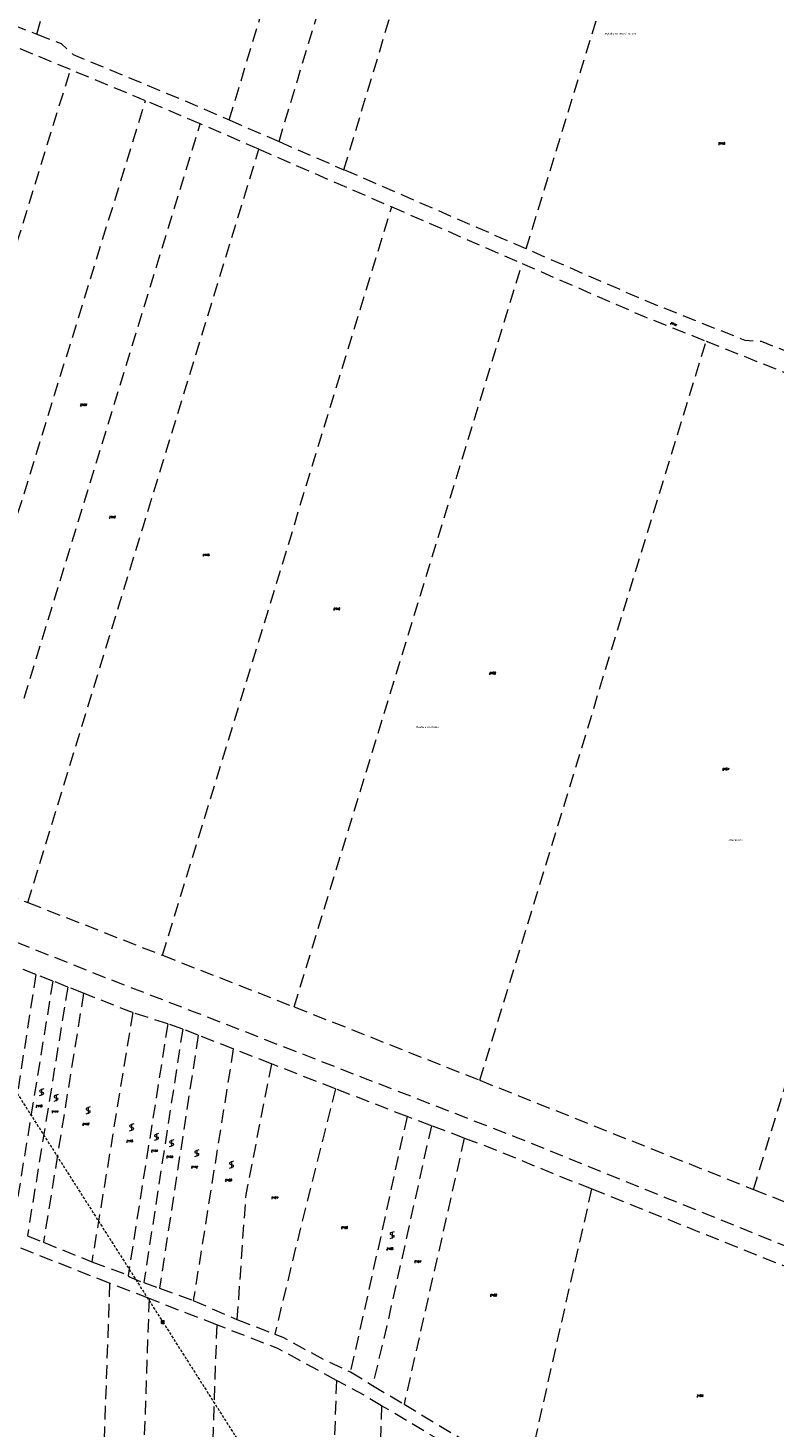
# Model space of a CAD drawing. Header units: metres. Extents: x -626722 to -621116, y -1178216 to -1174550.
# Tile 49 of 86: x -624822 to -624549, y -1176484 to -1175971. Entities that reach past the tile are written whole.
import ezdxf
from ezdxf.enums import TextEntityAlignment as Align

# ---------------------------------------------------------------- set-up
doc = ezdxf.new("R2010")
doc.units = ezdxf.units.M
doc.header["$MEASUREMENT"] = 0
doc.linetypes.add('DASHEDX2', pattern=[1.5, 1, -0.5])
doc.layers.add('8_kat_KN_Elektřina', color=172, linetype='DASHEDX2')
doc.layers.add('8_kat_KN_Pomístní_názvy', color=210, linetype='Continuous')
for name, color, linetype, lineweight in [('8_kat_KN_Hranice parcel', 200, 'DASHEDX2', 25), ('8_kat_KN_Značky kultur', 7, 'Continuous', 0), ('8_kat_KN_Čísla parcel', 200, 'Continuous', 25)]:
    doc.layers.add(name, color=color, linetype=linetype, lineweight=lineweight)
doc.styles.add('Style-cs_Working', font='cs_Working.shx')
doc.styles.add('Style-ITALICS', font='ITALICS.shx')

# ---------------------------------------------------------------- blocks, each defined once
blk = doc.blocks.new('3.03')
at = {"layer": '8_kat_KN_Značky kultur', "color": 7, "linetype": 'Continuous', "lineweight": 13}
for p, q in [((-0.75, 0), (0.55, 0.49)), ((0.75, 2.5), (-0.55, 2.02)), ((-0.55, 1.42), (0.55, 1.09)), ((0, 2.5), (0, 0))]:
    blk.add_line(p, q, dxfattribs=at)
for centre, start, end in [((-0.42, 1.72), 113.579, 246.421), ((0.42, 0.79), 293.574, 66.426)]:
    blk.add_arc(centre, 0.329, start, end, dxfattribs=at)
blk = doc.blocks.new('6.02')
at = {"layer": '8_kat_KN_Elektřina', "color": 7, "linetype": 'Continuous', "lineweight": 13}
for p, q in [((-0.5, 0.5), (0.5, 0.5)), ((-0.5, -0.5), (-0.5, 0.5)), ((-0.5, 0.3), (0.5, 0.3)), ((-0.5, 0.1), (0.5, 0.1)), ((-0.3, -0.5), (-0.3, 0.5)), ((-0.1, -0.5), (-0.1, 0.5)), ((0.1, -0.5), (0.1, 0.5)), ((0.3, -0.5), (0.3, 0.5)), ((0.5, -0.5), (0.5, 0.5)), ((-0.5, -0.1), (0.5, -0.1)), ((-0.5, -0.3), (0.5, -0.3)), ((-0.5, -0.5), (0.5, -0.5))]:
    blk.add_line(p, q, dxfattribs=at)

msp = doc.modelspace()

# ---------------------------------------------------------------- linework, layer by layer
at = {"layer": '8_kat_KN_Elektřina', "lineweight": 13}
for p, q in [((-624979.21, -1176121.11), (-624772.63, -1176445.37)), ((-624772.63, -1176445.37), (-624629.23, -1176670.73))]:
    msp.add_line(p, q, dxfattribs=at)
at = {"layer": '8_kat_KN_Hranice parcel', "lineweight": 13, "ltscale": 5}
for p, q in [((-624818.88, -1175973.27), (-624776.74, -1175833.42)), ((-624748.29, -1176004.75), (-624705.06, -1175861.27)), ((-624730.03, -1176012.67), (-624685.68, -1175865.47)), ((-624706.22, -1176023.01), (-624661.32, -1175874.02)), ((-624639.37, -1176052.02), (-624603.4, -1175934.88)), ((-624806.47, -1175986.31), (-624830.69, -1175976.32)), ((-624778.95, -1175997.7), (-624806.47, -1175986.31)), ((-624758.94, -1176006.12), (-624778.95, -1175997.7)), ((-624737.44, -1176015.46), (-624758.94, -1176006.12)), ((-624748.29, -1176004.75), (-624730.03, -1176012.67)), ((-624737.44, -1176015.46), (-624688.69, -1176036.61)), ((-624730.03, -1176012.67), (-624706.22, -1176023.01)), ((-624639.37, -1176052.02), (-624706.22, -1176023.01)), ((-624688.69, -1176036.61), (-624640.92, -1176057.35)), ((-624837.46, -1176285.6), (-624822.06, -1176291.63)), ((-624822.06, -1176291.63), (-624772.75, -1176310.94)), ((-624772.75, -1176310.94), (-624724.43, -1176329.86)), ((-624819.17, -1176317.95), (-624833.33, -1176409.17)), ((-624819.17, -1176317.95), (-624824.76, -1176315.8)), ((-624812.95, -1176320.41), (-624819.17, -1176317.95)), ((-624812.95, -1176320.41), (-624827.75, -1176411.47)), ((-624807.48, -1176322.58), (-624822.3, -1176413.74)), ((-624807.48, -1176322.58), (-624812.95, -1176320.41)), ((-624801.7, -1176324.88), (-624807.48, -1176322.58)), ((-624801.7, -1176324.88), (-624816.38, -1176416.14)), ((-624724.43, -1176329.86), (-624656.38, -1176356.77)), ((-624783.63, -1176331.94), (-624798.66, -1176423.31)), ((-624770.82, -1176336.11), (-624783.63, -1176331.94)), ((-624770.82, -1176336.11), (-624785.37, -1176428.42)), ((-624765.34, -1176338.01), (-624779.61, -1176430.94)), ((-624759.63, -1176340.24), (-624773.86, -1176433.01)), ((-624765.34, -1176338.01), (-624770.82, -1176336.11)), ((-624759.63, -1176340.24), (-624765.34, -1176338.01)), ((-624746.81, -1176345.25), (-624759.63, -1176340.24)), ((-624746.81, -1176345.25), (-624761.47, -1176437.53)), ((-624732.78, -1176350.73), (-624746.81, -1176345.25)), ((-624709.35, -1176359.88), (-624732.78, -1176350.73)), ((-624656.38, -1176356.77), (-624556.06, -1176396.77)), ((-624674.15, -1176373.4), (-624683.01, -1176370.04)), ((-624662.11, -1176377.96), (-624674.15, -1176373.4)), ((-624662.11, -1176377.96), (-624684.19, -1176475.54)), ((-624615.44, -1176396.6), (-624639.15, -1176501.4)), ((-624540.93, -1176426.45), (-624615.44, -1176396.6)), ((-624556.06, -1176396.77), (-624544.96, -1176401.19)), ((-624792.13, -1176431.17), (-624830.23, -1176416.18)), ((-624822.3, -1176413.74), (-624816.38, -1176416.14)), ((-624816.38, -1176416.14), (-624798.66, -1176423.31)), ((-624777.66, -1176436.78), (-624792.13, -1176431.17)), ((-624779.61, -1176430.94), (-624773.86, -1176433.01)), ((-624752.85, -1176446.4), (-624777.66, -1176436.78)), ((-624773.86, -1176433.01), (-624761.47, -1176437.53)), ((-624761.47, -1176437.53), (-624745.44, -1176444.41)), ((-624745.44, -1176444.41), (-624731.56, -1176449.81)), ((-624703.85, -1176463.64), (-624695.76, -1176468.61)), ((-624695.76, -1176468.61), (-624684.19, -1176475.54))]:
    msp.add_line(p, q, dxfattribs=at)
at = {"layer": '8_kat_KN_Hranice parcel', "lineweight": 13, "ltscale": 5, "flags": 128}
for points in [[(-624876.76, -1175952.11), (-624834.6, -1175968.93), (-624828.57, -1175969.49), (-624818.88, -1175973.27)], [(-624818.88, -1175973.27), (-624809.94, -1175976.76), (-624805.51, -1175980.75), (-624763.61, -1175998.1), (-624748.29, -1176004.75)], [(-624897.02, -1176279.02), (-624851.75, -1176132.67), (-624806.47, -1175986.31)], [(-624845.68, -1176213.41), (-624812.32, -1176105.56), (-624778.95, -1175997.7)], [(-624823.45, -1176216.65), (-624791.16, -1176111.3), (-624758.94, -1176006.12)], [(-624822.06, -1176291.63), (-624779.75, -1176153.55), (-624737.44, -1176015.46)], [(-624772.75, -1176310.94), (-624730.72, -1176173.78), (-624688.69, -1176036.61)], [(-624541.98, -1176090.35), (-624553.15, -1176085.99), (-624559.08, -1176085.62), (-624594.06, -1176071.69), (-624639.37, -1176052.02)], [(-624724.43, -1176329.86), (-624682.68, -1176193.61), (-624640.92, -1176057.35)], [(-624640.92, -1176057.35), (-624596.18, -1176076.77), (-624573.41, -1176085.83)], [(-624656.38, -1176356.77), (-624614.9, -1176221.3), (-624573.41, -1176085.83)], [(-624573.41, -1176085.83), (-624487.65, -1176119.98), (-624473.16, -1176126.07)], [(-624556.06, -1176396.77), (-624514.61, -1176261.42), (-624473.16, -1176126.07)], [(-624445.04, -1176457.5), (-624470.61, -1176447.28), (-624504.11, -1176433.69), (-624560.58, -1176411.03), (-624588.38, -1176399.81), (-624643.97, -1176377.32), (-624698.34, -1176356.19), (-624717.61, -1176348.68), (-624760.07, -1176332.14), (-624786.45, -1176322.02), (-624839.41, -1176300.97), (-624840.53, -1176300.72)], [(-624783.63, -1176331.94), (-624785.1, -1176331.46), (-624801.7, -1176324.88)], [(-624732.78, -1176350.73), (-624742.22, -1176398.61), (-624745.44, -1176444.41)], [(-624709.35, -1176359.88), (-624724.05, -1176418.66), (-624731.56, -1176449.81)], [(-624683.01, -1176370.04), (-624688.18, -1176368.08), (-624709.35, -1176359.88)], [(-624683.01, -1176370.04), (-624685.65, -1176381.19), (-624692.49, -1176412.94), (-624703.85, -1176463.64)], [(-624674.15, -1176373.4), (-624690.63, -1176447.26), (-624695.76, -1176468.61)], [(-624615.44, -1176396.6), (-624628.05, -1176391.58), (-624650.03, -1176382.54), (-624662.11, -1176377.96)], [(-624798.66, -1176423.31), (-624785.89, -1176428.01), (-624785.37, -1176428.42)], [(-624792.13, -1176431.17), (-624797.48, -1176582.75), (-624802.82, -1176734.33)], [(-624785.37, -1176428.42), (-624784.65, -1176428.99), (-624779.61, -1176430.94)], [(-624777.66, -1176436.78), (-624782.85, -1176583.84), (-624788.03, -1176730.89)], [(-624752.85, -1176446.4), (-624757.76, -1176585.57), (-624762.67, -1176724.74)], [(-624708.97, -1176466.75), (-624730.5, -1176455.05), (-624752.85, -1176446.4)], [(-624731.56, -1176449.81), (-624728.6, -1176450.96), (-624712.92, -1176459.48), (-624703.85, -1176463.64)], [(-624708.97, -1176466.75), (-624713.13, -1176584.75), (-624717.29, -1176702.75)], [(-624692.39, -1176476.05), (-624698.26, -1176472.56), (-624708.97, -1176466.75)], [(-624692.39, -1176476.05), (-624696.26, -1176585.71), (-624700.13, -1176695.37)], [(-624652.1, -1176501.6), (-624661.64, -1176496.66), (-624665.48, -1176492.05), (-624692.39, -1176476.05)], [(-624684.19, -1176475.54), (-624654.02, -1176493.62), (-624639.15, -1176501.4)]]:
    msp.add_lwpolyline(points, dxfattribs=at)

# ---------------------------------------------------------------- block references
at = {"layer": '8_kat_KN_Elektřina', "lineweight": 13}
msp.add_blockref('6.02', (-624772.63, -1176445.37), dxfattribs=at)
at = {"layer": '8_kat_KN_Značky kultur', "lineweight": 13}
for p in [(-624817.05, -1176362.37), (-624811.77, -1176364.44), (-624799.99, -1176369.01), (-624784.05, -1176375.26), (-624774.94, -1176378.76), (-624769.39, -1176381.06), (-624760.14, -1176384.74), (-624747.44, -1176388.93), (-624688.54, -1176414.76)]:
    msp.add_blockref('3.03', p, dxfattribs=at)

# ---------------------------------------------------------------- texts
at = {"layer": '8_kat_KN_Pomístní_názvy', "lineweight": 13, "style": 'Style-cs_Working'}
msp.add_text('Rybníky na Moravì 744026', height=0.7, dxfattribs=at).set_placement((-624604.836, -1175973.187), align=Align.MIDDLE_CENTER)
at = {"layer": '8_kat_KN_Pomístní_názvy', "lineweight": 0, "style": 'Style-cs_Working'}
for s, p in [('Dlouhé u vinohradu', (-624679.92, -1176227.619)), ('Záhumenice', (-624565.4, -1176269.099))]:
    msp.add_text(s, height=0.7, dxfattribs=at).set_placement(p)
at = {"layer": '8_kat_KN_Čísla parcel', "lineweight": 0, "style": 'Style-ITALICS'}
for s, p in [('2748', (-624569.03, -1176013.75)), ('2739', (-624802.98, -1176109.48)), ('2740', (-624792.43, -1176150.67)), ('2745', (-624758.04, -1176164.56)), ('2746', (-624710.12, -1176184.34)), ('2750', (-624653.02, -1176207.87)), ('2751', (-624567.47, -1176243.08)), ('2178', (-624819.31, -1176366.56)), ('2177', (-624813.47, -1176368.63)), ('2176', (-624802.12, -1176373.16)), ('2175', (-624786.07, -1176379.39)), ('2174', (-624776.97, -1176382.99)), ('2173', (-624771.42, -1176385.21)), ('2172', (-624762.28, -1176388.89)), ('2168', (-624749.82, -1176393.73)), ('2167', (-624732.88, -1176400.13)), ('2166', (-624707.27, -1176411.09)), ('2165', (-624690.65, -1176418.88)), ('2164', (-624680.46, -1176423.56)), ('2160', (-624652.64, -1176435.89)), ('2159', (-624576.98, -1176472.77))]:
    msp.add_text(s, height=0.7, dxfattribs=at).set_placement(p)
msp.add_text('2744', height=0.7, rotation=338, dxfattribs=at).set_placement((-624586.678, -1176079.438))

doc.saveas('drawing.dxf')
